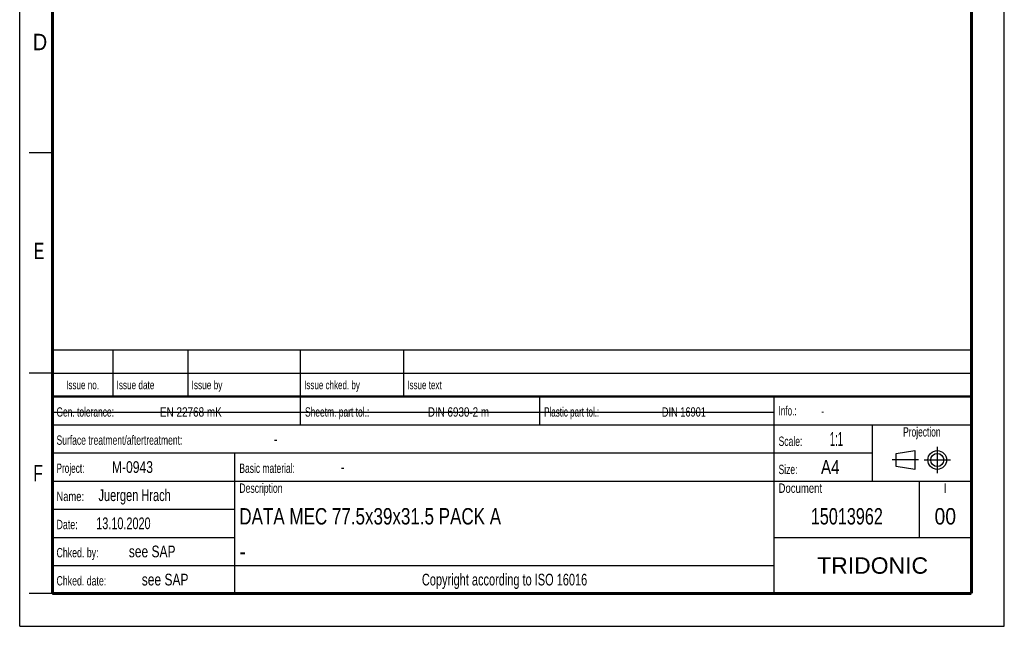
# Model space of a CAD drawing. Header units: millimetres. Extents: x 0 to 210, y 0 to 297.
# Tile 1 of 9: x 0 to 210, y 0 to 129. Entities that reach past the tile are written whole.
import ezdxf
from ezdxf.enums import TextEntityAlignment as Align

# ---------------------------------------------------------------- set-up
doc = ezdxf.new("R2010")
doc.units = ezdxf.units.MM
doc.header["$LTSCALE"] = 19.36
doc.linetypes.add('CENTER', pattern=[0.6, 0.375, -0.075, 0.075, -0.075])
doc.layers.get('0').update_dxf_attribs({"linetype": 'CONTINUOUS'})
doc.layers.add('DEFAULT_1', color=7, linetype='CENTER')
doc.layers.add('Z_NOTICE', color=7, linetype='CONTINUOUS')
doc.styles.get("Standard").update_dxf_attribs({"font": 'txt', "width": 0.7})
doc.styles.add('TEXTSTYLE_2', font='txt', dxfattribs={"width": 0.75})
doc.styles.add('TEXTSTYLE_5', font='arial.ttf')

# ---------------------------------------------------------------- blocks, each defined once
blk = doc.blocks.new('PROJEKTIONSMETHODE_BL0', base_point=(192.31, 35.47))
at = {"color": 2, "linetype": 'CONTINUOUS'}
for p, q in [((186.91, 36.87), (190.91, 37.47)), ((186.91, 34.07), (186.91, 36.87)), ((190.91, 37.47), (190.91, 33.47)), ((190.91, 33.47), (186.91, 34.07))]:
    blk.add_line(p, q, dxfattribs=at)
for radius in [2, 1.4]:
    blk.add_circle((195.71, 35.47), radius, dxfattribs=at)
at = {"layer": 'DEFAULT_1', "color": 2, "linetype": 'CENTER'}
for p, q in [((195.71, 38.27), (195.71, 32.67)), ((191.71, 35.47), (186.11, 35.47)), ((192.91, 35.47), (198.5, 35.47))]:
    blk.add_line(p, q, dxfattribs=at)

msp = doc.modelspace()

# ---------------------------------------------------------------- linework, layer by layer
at = {"color": 2, "linetype": 'CONTINUOUS'}
for p, q in [((0, 0), (0, 297)), ((210, 0), (210, 297)), ((7, 101), (2, 101)), ((6.913619, 48.960154), (6.913619, 58.960154)), ((6.913619, 58.960154), (202.913619, 58.960154)), ((19.913619, 48.960154), (19.913619, 58.960154)), ((35.913619, 48.960154), (35.913619, 58.960154)), ((59.913619, 48.960154), (59.913619, 58.960154)), ((81.913619, 48.960154), (81.913619, 58.960154)), ((202.913619, 48.960154), (202.913619, 58.960154)), ((7, 54), (2, 54)), ((6.913619, 53.960154), (202.913619, 53.960154)), ((6.913546, 6.960131), (6.913546, 48.960131)), ((6.913546, 48.960131), (202.913546, 48.960131)), ((6.913619, 48.960154), (202.913619, 48.960154)), ((59.913546, 42.960131), (59.913546, 48.960131)), ((110.913546, 42.960131), (110.913546, 48.960131)), ((160.913546, 6.960131), (160.913546, 48.960131)), ((202.913546, 6.960131), (202.913546, 48.960131)), ((6.913546, 42.960131), (202.913546, 42.960131)), ((181.913546, 30.960131), (181.913546, 42.960131)), ((6.913546, 36.960131), (181.913546, 36.960131)), ((45.913546, 6.960131), (45.913546, 36.960131)), ((6.913546, 30.960131), (202.913546, 30.960131)), ((191.913546, 18.960131), (191.913546, 30.960131)), ((6.913546, 24.960131), (45.913546, 24.960131)), ((6.913546, 18.960131), (45.913546, 18.960131)), ((160.913546, 18.960131), (202.913546, 18.960131)), ((6.913546, 12.960131), (160.913546, 12.960131)), ((7, 7), (2, 7)), ((6.913546, 6.960131), (202.913546, 6.960131)), ((0, 0), (210, 0))]:
    msp.add_line(p, q, dxfattribs=at)
at = {"color": 7, "linetype": 'CONTINUOUS'}
msp.add_line((6.94873, 45.692725), (160.74873, 45.692725), dxfattribs=at)
for points, const_width in [([(7, 7), (7, 290)], 0.7), ([(203, 7), (203, 290)], 0.7), ([(7, 49), (203, 49)], 0.5), ([(7, 7), (203, 7)], 0.7)]:
    msp.add_lwpolyline(points, dxfattribs=dict(at, const_width=const_width))

# ---------------------------------------------------------------- block references
at = {"color": 2, "linetype": 'CONTINUOUS'}
msp.add_blockref('PROJEKTIONSMETHODE_BL0', (192.305085, 35.469747), dxfattribs=at)

# ---------------------------------------------------------------- texts
at = {"color": 5, "linetype": 'CONTINUOUS', "style": 'TEXTSTYLE_2'}
for s, width, p in [('D', 0.904762, (2.807294, 122.85717)), ('E', 0.714286, (3.002453, 78.302471)), ('F', 0.714286, (2.922192, 30.897042))]:
    msp.add_text(s, height=3.5, dxfattribs=dict(at, width=width)).set_placement(p)
at = {"layer": 'Z_NOTICE', "color": 5, "linetype": 'CONTINUOUS', "style": 'TEXTSTYLE_2'}
for s, height, width, p in [('Issue date ', 1.8, 0.725108, (20.663619, 50.560154)), ('Issue by ', 1.8, 0.732804, (36.663619, 50.560154)), ('Issue chked. by', 1.8, 0.711111, (60.663619, 50.560154)), ('Issue text ', 1.8, 0.712121, (82.663619, 50.560154)), ('Gen. tolerance:', 2, 0.669841, (7.851046, 44.710131)), ('EN 22768 mK', 2, 0.792208, (29.91057, 44.710131)), ('Sheetm. part tol.:', 2, 0.67328, (60.851046, 44.710131)), ('DIN 6930-2 m', 2, 0.78373, (87.053427, 44.710131)), ('Plastic part tol.:', 2, 0.642857, (111.851046, 44.710131)), ('DIN 16901', 2, 0.73545, (136.958189, 44.710131)), ('Info.: ', 2, 0.64966, (161.851046, 44.960131)), ('Surface treatment/aftertreatment: ', 2, 0.681373, (7.851046, 38.710131)), ('Scale:  ', 2, 0.684524, (161.851046, 38.460131)), ('1:1', 3, 0.5, (172.803427, 38.460131)), ('-', 2.5, 0.714286, (54.184379, 38.710131)), ('Project: ', 2, 0.656085, (7.851046, 32.710131)), ('M-0943', 2.5, 0.77381, (19.66057, 32.710131)), ('Basic material: ', 2, 0.675595, (46.851046, 32.710131)), ('-', 2.5, 0.714286, (68.470094, 32.710131)), ('Size: ', 2, 0.678571, (161.851046, 32.460131)), (' A4', 3, 0.809524, (169.993903, 32.460131)), ('Juergen Hrach', 2.5, 0.703297, (16.803427, 26.710131)), ('Description', 2, 0.688312, (46.851046, 28.460131)), ('Document', 2, 0.761905, (161.851046, 28.460131)), ('Name: ', 2, 0.746032, (7.851046, 26.710131)), ('13.10.2020', 2.5, 0.692857, (16.327237, 20.710131)), ('Date: ', 2, 0.706349, (7.851046, 20.710131)), ('Chked. by: ', 2, 0.701299, (7.851046, 14.710131)), ('see SAP', 2.5, 0.765306, (23.279618, 14.710131)), ('Chked. date: ', 2, 0.699634, (7.851046, 8.710131)), ('see SAP', 2.5, 0.765306, (26.041522, 8.710131))]:
    msp.add_text(s, height=height, dxfattribs=dict(at, width=width)).set_placement(p)
for s, height, width, p in [('Issue no.', 1.8, 0.719577, (13.413619, 50.560154)), ('Projection', 2, 0.671429, (192.413546, 40.460131)), ('I', 2, 0.833333, (197.413546, 28.460131)), ('Copyright according to ISO 16016', 2.5, 0.700149, (103.413546, 8.710131))]:
    msp.add_text(s, height=height, dxfattribs=dict(at, width=width)).set_placement(p, align=Align.CENTER)
at = {"layer": 'Z_NOTICE', "color": 5, "linetype": 'CONTINUOUS', "width": 0.714286}
msp.add_text('-', height=1.8, dxfattribs=at).set_placement((170.946284, 44.960131))
at = {"layer": 'Z_NOTICE', "color": 7, "linetype": 'CONTINUOUS', "style": 'TEXTSTYLE_2'}
for s, width, p in [('DATA MEC 77.5x39x31.5 PACK A', 0.77466, (46.851046, 21.710131)), ('-', 0.904762, (46.851046, 14.210131))]:
    msp.add_text(s, height=3.5, dxfattribs=dict(at, width=width)).set_placement(p)
for s, width, p in [('15013962', 0.738095, (176.413546, 21.710131)), ('00', 0.880952, (197.413546, 21.710131))]:
    msp.add_text(s, height=3.5, dxfattribs=dict(at, width=width)).set_placement(p, align=Align.CENTER)
at = {"layer": 'Z_NOTICE', "color": 5, "linetype": 'CONTINUOUS', "style": 'TEXTSTYLE_5'}
msp.add_text('TRIDONIC', height=3.5, dxfattribs=at).set_placement((181.913546, 11.210131), align=Align.CENTER)

doc.saveas('drawing.dxf')
